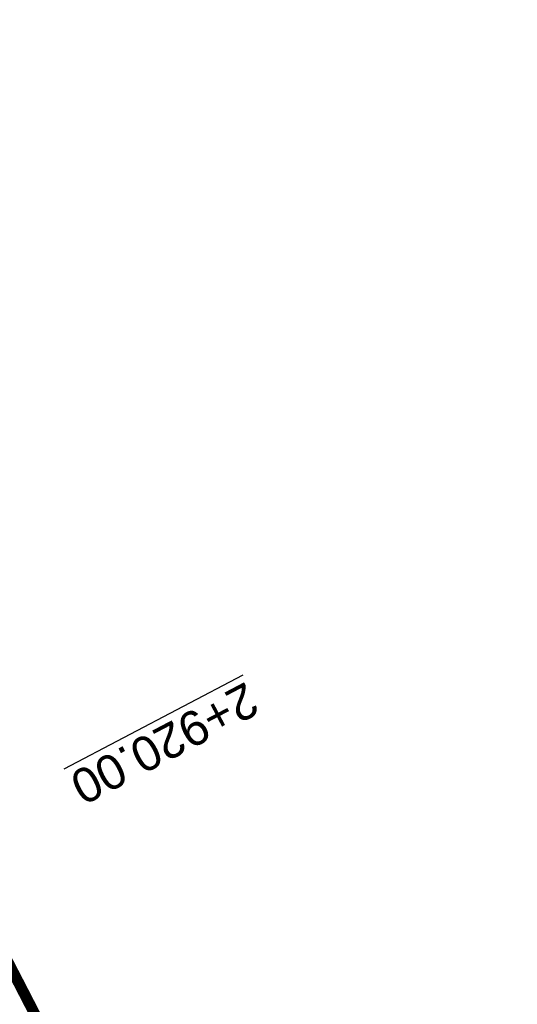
# Model space of a CAD drawing. Header units: metres. Extents: x 7529682 to 7533711, y 5721195 to 5727842.
# Tile 40 of 232: x 7531083 to 7531101, y 5725216 to 5725252. Entities that reach past the tile are written whole.
import ezdxf

# ---------------------------------------------------------------- set-up
doc = ezdxf.new("R2010")
doc.units = ezdxf.units.M
doc.linetypes.add('817-dzialki-09-05-04$0$HIDDEN', pattern=[0.375, 0.25, -0.125])
doc.layers.add('D-LR-etap-III', color=7, linetype='817-dzialki-09-05-04$0$HIDDEN', lineweight=50, true_color=0x00008f)
doc.layers.add('D-przekroje-pop', color=7, linetype='Continuous', lineweight=50, true_color=0x000099)
doc.styles.get("Standard").update_dxf_attribs({"font": 'arial.ttf'})

msp = doc.modelspace()

# ---------------------------------------------------------------- linework, layer by layer
at = {"layer": 'D-LR-etap-III', "ltscale": 10, "flags": 128}
msp.add_lwpolyline([(7531750.474471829, 5723895.103125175, 0.4, 0.4, 0), (7531750.505, 5723895.13, 0.4, 0.4, 0), (7531682.71, 5724022.92, 0.4, 0.4, 0), (7531619.177023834, 5724147.203692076, 0.4, 0.4, 0), (7531592.308960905, 5724198.48863389, 0.4, 0.4, 0), (7531553.263875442, 5724272.918564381, 0.4, 0.4, 0), (7531504.019999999, 5724366.79, 0.4, 0.4, 0), (7531482.09, 5724407.62, 0.4, 0.4, 0), (7531412.350402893, 5724541.182759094, 0.4, 0.4, 0), (7531388.463669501, 5724586.929768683, 0.4, 0.4, 0), (7531345.12, 5724669.94, 0.4, 0.4, 0), (7531127.66, 5725081.67, 0.4, 0.4, 0), (7531059.253139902, 5725211.040795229, 0.4, 0.4, 0), (7531008.007244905, 5725307.953830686, 0.4, 0.4, 0), (7530964.181635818, 5725390.835555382, 0.4, 0.4, 0), (7530914.557354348, 5725484.683561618, 0.4, 0.4, 0), (7530865.243241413, 5725577.493975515, 0.4, 0.4, 0), (7530840.085257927, 5725624.058651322, 0.4, 0.4, 0), (7530802.559525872, 5725694.924584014, 0.4, 0.4, 0), (7530755.54, 5725787.51, 0.4, 0.4, 0), (7530708.717810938, 5725876.303221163, 0.4, 0.4, 0), (7530695.12, 5725902.09, 0.4, 0.4, 0), (7530642.91397006, 5726001.07839487, 0.4, 0.4, 0), (7530634.934723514, 5726016.146615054, 0.4, 0.4, 0), (7530610.820000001, 5726061.929999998, 0.4, 0.4, 0), (7530610.820000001, 5726061.929999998, 0.4, 0.4, 0), (7530607.21, 5726063.51, 0.4, 0.4, 0), (7530597.42, 5726080.68, 0.4, 0.4, 0), (7530591.16, 5726088.44, 0.4, 0.4, 0), (7530581.28, 5726107.21, 0.4, 0.4, 0), (7530571.29, 5726130.56, 0.4, 0.4, 0), (7530549.554994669, 5726171.527317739, 0.4, 0.4, 0), (7530531.014309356, 5726206.473807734, 0.4, 0.4, 0), (7530516.461208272, 5726236.016618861, 0.4, 0.4, 0), (7530500.798929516, 5726266.141265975, 0.4, 0.4, 0), (7530491.349999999, 5726283.94, 0.4, 0.4, 0), (7530482.4, 5726303.41, 0.4, 0.4, 0), (7530482.4, 5726303.41, 0.4, 0.4, 0), (7530450.41, 5726357.28, 0.4, 0.4, 0), (7530397.759396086, 5726458.499907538, 0.4, 0.4, 0), (7530334.707815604, 5726583.664702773, 0.4, 0.4, 0), (7530303.939274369, 5726645.167943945, 0.4, 0.4, 0), (7530300.509779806, 5726651.777515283, 0.4, 0.4, 0), (7530289.213532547, 5726671.966724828, 0.4, 0.4, 0), (7530281.54, 5726685.57, 0.4, 0.4, 0), (7530261.37085633, 5726724.163374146, 0.4, 0.4, 0), (7530254.03, 5726738.21, 0.4, 0.4, 0), (7530197.219999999, 5726845.06, 0.4, 0.4, 0), (7530194.71, 5726849.15, 0.4, 0.4, 0), (7530195.92, 5726850.75, 0.4, 0.4, 0), (7530170.546669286, 5726892.961489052, 0.4, 0.4, 0), (7530143.174718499, 5726945.065838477, 0.4, 0.4, 0), (7530105.059999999, 5727018.32, 0.4, 0.4, 0), (7530100.059999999, 5727027.16, 0.4, 0.4, 0), (7530062.318670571, 5727099.625398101, 0.4, 0.4, 0), (7530015.378537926, 5727189.420463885, 0.4, 0.4, 0), (7529983.207960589, 5727250.206596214, 0.4, 0.4, 0), (7529953.284293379, 5727306.74720398, 0.4, 0.4, 0), (7529900.67053443, 5727406.15903814, 0.4, 0.4, 0), (7529890.630239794, 5727425.131178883, 0.4, 0.4, 0), (7529875.155383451, 5727454.426350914, 0.4, 0.4, 0), (7529857.560096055, 5727487.787346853, 0.4, 0.4, 0), (7529835.194401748, 5727530.19312405, 0.4, 0.4, 0), (7529811.740544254, 5727574.662079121, 0.4, 0.4, 0), (7529792.101859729, 5727611.922638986, 0.4, 0.4, 0), (7529768.066117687, 5727657.469613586, 0.4, 0.4, 0), (7529755.210566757, 5727682.131373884, 0.4, 0.4, 0), (7529753.309999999, 5727681.13, 0.4, 0.4, 0), (7529739.21, 5727707.77, 0.4, 0.4, 0), (7529735.394745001, 5727711.251990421, 0.4, 0.4, 0), (7529725.42, 5727730.2, 0.4, 0.4, 0), (7529723.55, 5727729.88, 0.4, 0.4, 0), (7529695.566668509, 5727782.932080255, 0.4, 0.4, 0), (7529717.67971874, 5727794.024357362, 0.4, 0.4, 0), (7529736.274870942, 5727758.647400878, 0.4, 0.4, 0), (7529736.274870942, 5727758.647400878, 0.4, 0.4, 0), (7529744.511003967, 5727750.406106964, 0.4, 0.4, 0), (7529744.511003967, 5727750.406106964, 0.4, 0.4, 0), (7529750.282568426, 5727738.549848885, 0.4, 0.4, 0), (7529777.108510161, 5727687.569424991, 0.4, 0.4, 0), (7529796.51537536, 5727651.329932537, 0.4, 0.4, 0), (7529814.937945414, 5727616.793170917, 0.4, 0.4, 0), (7529839.006722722, 5727572.303976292, 0.4, 0.4, 0), (7529860.617626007, 5727532.509108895, 0.4, 0.4, 0), (7529882.348967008, 5727491.504261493, 0.4, 0.4, 0), (7529904.865139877, 5727449.096370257, 0.4, 0.4, 0), (7529920.747384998, 5727418.884773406, 0.4, 0.4, 0), (7529946.676504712, 5727368.547487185, 0.4, 0.4, 0), (7529972.024701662, 5727320.573310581, 0.4, 0.4, 0), (7529987.740014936, 5727290.153392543, 0.4, 0.4, 0), (7529996.497385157, 5727273.661630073, 0.4, 0.4, 0), (7530017.541471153, 5727234.202689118, 0.4, 0.4, 0), (7530033.053657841, 5727204.864166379, 0.4, 0.4, 0), (7530051.622983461, 5727170.222745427, 0.4, 0.4, 0), (7530069.276612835, 5727137.015751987, 0.4, 0.4, 0), (7530089.385386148, 5727097.533639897, 0.4, 0.4, 0), (7530109.712512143, 5727060.746615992, 0.4, 0.4, 0), (7530136.769722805, 5727011.640131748, 0.4, 0.4, 0), (7530162.446686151, 5726962.743777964, 0.4, 0.4, 0), (7530187.674104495, 5726916.992101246, 0.4, 0.4, 0), (7530207.820739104, 5726879.335323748, 0.4, 0.4, 0), (7530230.625609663, 5726834.518686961, 0.4, 0.4, 0), (7530262.288093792, 5726776.61832811, 0.4, 0.4, 0), (7530277.509672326, 5726760.213143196, 0.4, 0.4, 0), (7530286.036865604, 5726744.106684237, 0.4, 0.4, 0), (7530288.097472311, 5726735.884066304, 0.4, 0.4, 0), (7530290.393870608, 5726725.046963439, 0.4, 0.4, 0), (7530296.17664807, 5726713.582980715, 0.4, 0.4, 0), (7530302.726195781, 5726701.18226779, 0.4, 0.4, 0), (7530325.685047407, 5726657.466383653, 0.4, 0.4, 0), (7530343.243978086, 5726623.648592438, 0.4, 0.4, 0), (7530360.229820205, 5726591.746871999, 0.4, 0.4, 0), (7530383.20855044, 5726548.059469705, 0.4, 0.4, 0), (7530406.017875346, 5726503.605514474, 0.4, 0.4, 0), (7530427.464919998, 5726462.620289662, 0.4, 0.4, 0), (7530447.9278544, 5726424.388014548, 0.4, 0.4, 0), (7530471.126878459, 5726379.920667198, 0.4, 0.4, 0), (7530490.501003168, 5726343.033350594, 0.4, 0.4, 0), (7530509.499458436, 5726306.733076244, 0.4, 0.4, 0), (7530529.890269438, 5726267.244072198, 0.4, 0.4, 0), (7530543.852446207, 5726238.990319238, 0.4, 0.4, 0), (7530554.808897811, 5726218.943990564, 0.4, 0.4, 0), (7530559.027108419, 5726212.223286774, 0.4, 0.4, 0), (7530563.060988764, 5726206.409670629, 0.4, 0.4, 0), (7530566.93354971, 5726200.463543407, 0.4, 0.4, 0), (7530569.771022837, 5726194.901501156, 0.4, 0.4, 0), (7530571.47319415, 5726191.282350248, 0.4, 0.4, 0), (7530572.839142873, 5726188.024533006, 0.4, 0.4, 0), (7530575.295071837, 5726182.034664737, 0.4, 0.4, 0), (7530579.736851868, 5726173.306070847, 0.4, 0.4, 0), (7530583.3, 5726167.41, 0.4, 0.4, 0), (7530593.4, 5726163.33, 0.4, 0.4, 0), (7530598.618375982, 5726155.264489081, 0.4, 0.4, 0), (7530608.258304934, 5726140.497132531, 0.4, 0.4, 0), (7530603.269999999, 5726136.83, 0.4, 0.4, 0), (7530606.53, 5726131.84, 0.4, 0.4, 0), (7530604.239057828, 5726124.21679044, 0.4, 0.4, 0), (7530605.847136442, 5726121.630127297, 0.4, 0.4, 0), (7530608.971611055, 5726116.164124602, 0.4, 0.4, 0), (7530618.114293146, 5726097.791111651, 0.4, 0.4, 0), (7530651.213125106, 5726034.959524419, 0.4, 0.4, 0), (7530670.243741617, 5725998.61095082, 0.4, 0.4, 0), (7530698.075474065, 5725945.952624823, 0.4, 0.4, 0), (7530716.505955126, 5725911.3051464, 0.4, 0.4, 0), (7530735.223454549, 5725875.667401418, 0.4, 0.4, 0), (7530752.504235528, 5725842.154920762, 0.4, 0.4, 0), (7530778.310652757, 5725793.501254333, 0.4, 0.4, 0), (7530797.499961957, 5725756.381811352, 0.4, 0.4, 0), (7530812.518974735, 5725728.28874362, 0.4, 0.4, 0), (7530820.039295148, 5725713.160404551, 0.4, 0.4, 0), (7530822.422446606, 5725710.193574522, 0.4, 0.4, 0), (7530833.154893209, 5725688.800634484, 0.4, 0.4, 0), (7530849.629354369, 5725656.158601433, 0.4, 0.4, 0), (7530867.98290276, 5725621.963939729, 0.4, 0.4, 0), (7530872.629809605, 5725612.88760475, 0.4, 0.4, 0), (7530880.354488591, 5725597.594500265, 0.4, 0.4, 0), (7530883.839446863, 5725593.389159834, 0.4, 0.4, 0), (7530891.782113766, 5725587.763349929, 0.4, 0.4, 0), (7530895.038670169, 5725584.280746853, 0.4, 0.4, 0), (7530897.033644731, 5725580.941110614, 0.4, 0.4, 0), (7530900.951646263, 5725579.945856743, 0.4, 0.4, 0), (7530904.80970798, 5725571.977328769, 0.4, 0.4, 0), (7530903.682362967, 5725568.566434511, 0.4, 0.4, 0), (7530908.900614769, 5725558.844845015, 0.4, 0.4, 0), (7530910.252030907, 5725545.671606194, 0.4, 0.4, 0), (7530912.872986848, 5725538.645543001, 0.4, 0.4, 0), (7530945.278171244, 5725478.464284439, 0.4, 0.4, 0), (7530959.692318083, 5725450.24628822, 0.4, 0.4, 0), (7531002.82670893, 5725368.192370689, 0.4, 0.4, 0), (7531044.703532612, 5725290.314293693, 0.4, 0.4, 0), (7531064.098839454, 5725253.212562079, 0.4, 0.4, 0), (7531083.010253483, 5725216.677517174, 0.4, 0.4, 0), (7531113.013137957, 5725158.465613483, 0.4, 0.4, 0), (7531137.364304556, 5725113.07076138, 0.4, 0.4, 0), (7531150.830830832, 5725086.711759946, 0.4, 0.4, 0), (7531159.745663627, 5725076.640848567, 0.4, 0.4, 0), (7531166.309999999, 5725074.58, 0.4, 0.4, 0), (7531172.29, 5725062.58, 0.4, 0.4, 0), (7531170.589828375, 5725055.605912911, 0.4, 0.4, 0), (7531173.732823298, 5725044.080706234, 0.4, 0.4, 0), (7531215.342008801, 5724964.859648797, 0.4, 0.4, 0), (7531238.054496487, 5724921.684649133, 0.4, 0.4, 0), (7531262.389821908, 5724875.282876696, 0.4, 0.4, 0), (7531295.587160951, 5724811.265731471, 0.4, 0.4, 0), (7531348.487908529, 5724712.362812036, 0.4, 0.4, 0), (7531363.740817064, 5724682.68394264, 0.4, 0.4, 0), (7531366.986905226, 5724675.865317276, 0.4, 0.4, 0), (7531382.541261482, 5724646.110625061, 0.4, 0.4, 0), (7531401.299165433, 5724610.874551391, 0.4, 0.4, 0), (7531428.964837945, 5724558.862274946, 0.4, 0.4, 0), (7531449.111202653, 5724520.397801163, 0.4, 0.4, 0), (7531477.292992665, 5724465.831467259, 0.4, 0.4, 0), (7531500.996290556, 5724421.112506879, 0.4, 0.4, 0), (7531512.121834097, 5724400.549045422, 0.4, 0.4, 0), (7531513.78163794, 5724396.757451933, 0.4, 0.4, 0), (7531526.32, 5724379.39, 0.4, 0.4, 0), (7531566.783642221, 5724302.73628205, 0.4, 0.4, 0), (7531578.579156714, 5724282.774819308, 0.4, 0.4, 0), (7531584.232619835, 5724273.111246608, 0.4, 0.4, 0), (7531590.109283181, 5724263.508189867, 0.4, 0.4, 0), (7531593.027899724, 5724258.771479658, 0.4, 0.4, 0), (7531595.711841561, 5724254.226824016, 0.4, 0.4, 0), (7531601.659976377, 5724243.898197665, 0.4, 0.4, 0), (7531606.097733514, 5724235.986407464, 0.4, 0.4, 0), (7531609.382207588, 5724230.799061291, 0.4, 0.4, 0), (7531611.580260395, 5724227.671180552, 0.4, 0.4, 0), (7531612.707802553, 5724225.86410867, 0.4, 0.4, 0), (7531618.665224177, 5724214.480919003, 0.4, 0.4, 0), (7531619.885522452, 5724212.333950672, 0.4, 0.4, 0), (7531620.931818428, 5724210.787064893, 0.4, 0.4, 0), (7531623.518605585, 5724207.111542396, 0.4, 0.4, 0), (7531626.143926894, 5724203.61306897, 0.4, 0.4, 0), (7531632.022984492, 5724196.485954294, 0.4, 0.4, 0), (7531653.949089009, 5724152.617641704, 0.4, 0.4, 0), (7531656.750690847, 5724143.103797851, 0.4, 0.4, 0), (7531659.61440691, 5724133.254504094, 0.4, 0.4, 0), (7531661.627147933, 5724128.646047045, 0.4, 0.4, 0.01093811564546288), (7531674.314987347, 5724101.43546424, 0.4, 0.4, 0), (7531685.137626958, 5724081.408252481, 0.4, 0.4, 0), (7531692.159945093, 5724066.277333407, 0.4, 0.4, 0), (7531699.662164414, 5724051.388120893, 0.4, 0.4, 0), (7531704.480624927, 5724040.808561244, 0.4, 0.4, 0), (7531704.480624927, 5724040.808561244, 0.4, 0.4, 0), (7531704.401251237, 5724037.368913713, 0.4, 0.4, 0), (7531720.383609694, 5724003.441317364, 0.4, 0.4, 0), (7531728.79890528, 5723986.206298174, 0.4, 0.4, 0), (7531733.237926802, 5723977.192631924, 0.4, 0.4, 0), (7531736.750027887, 5723969.505210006, 0.4, 0.4, 0), (7531737.336143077, 5723968.518916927, 0.4, 0.4, 0), (7531738.285051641, 5723967.699360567, 0.4, 0.4, 0), (7531742.180915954, 5723962.346428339, 0.4, 0.4, 0), (7531744.286141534, 5723958.615526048, 0.4, 0.4, 0), (7531755.393260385, 5723944.192617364, 0.4, 0.4, 0), (7531758.69, 5723936.76, 0.4, 0.4, 0), (7531780.08, 5723929.25, 0.4, 0.4, 0), (7531792.611989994, 5723906.337708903, 0.4, 0.4, 0), (7531792.611989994, 5723906.337708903, 0.4, 0.4, 0), (7531756.962094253, 5723883.055323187, 0.4, 0.4, 0), (7531750.46, 5723895.130000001, 0.4, 0.4, 0), (7531750.46, 5723895.130000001, 0, 0, 0)], format="xyseb", dxfattribs=at)

# ---------------------------------------------------------------- texts
at = {"layer": 'D-przekroje-pop', "lineweight": 30}
msp.add_text('%%U2+920.00', height=1.25, rotation=207.7489032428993, dxfattribs=at).set_placement((7531091.180501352, 5725227.74889274))

doc.saveas('drawing.dxf')
